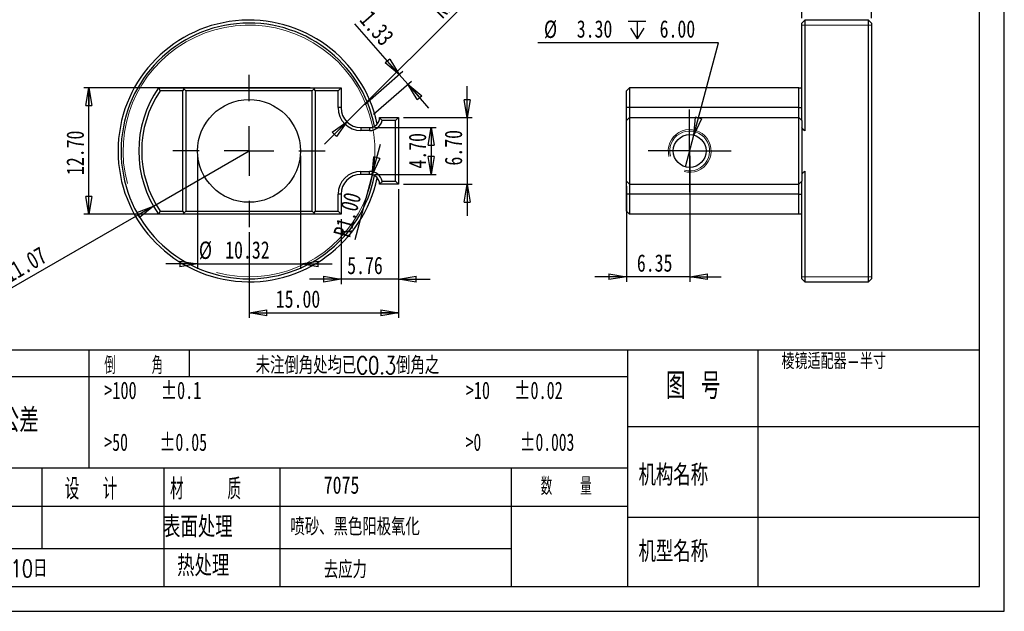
# Model space of a CAD drawing. Header units: millimetres. Extents: x 0 to 297, y 0 to 210.
# Tile 2 of 3: x 99 to 297, y 0 to 119. Entities that reach past the tile are written whole.
import ezdxf

# ---------------------------------------------------------------- set-up
doc = ezdxf.new("R2010")
doc.units = ezdxf.units.MM
doc.layers.add('图层0', color=7, linetype='Continuous', lineweight=25)
doc.styles.add('SLDTEXTSTYLE0', font='TXT', dxfattribs={"width": 0.75})
doc.styles.add('SLDTEXTSTYLE1', font='TXT', dxfattribs={"width": 0.75, "bigfont": 'bigfont'})
doc.styles.add('SLDTEXTSTYLE10', font='TXT', dxfattribs={"width": 0.678571})
doc.styles.add('SLDTEXTSTYLE2', font='TXT', dxfattribs={"width": 0.666667, "bigfont": 'bigfont'})
doc.styles.add('SLDTEXTSTYLE3', font='TXT', dxfattribs={"width": 0.583333, "bigfont": 'bigfont'})
doc.styles.add('SLDTEXTSTYLE4', font='TXT', dxfattribs={"width": 0.681818})
doc.styles.add('SLDTEXTSTYLE5', font='TXT', dxfattribs={"width": 0.666667})
doc.styles.add('SLDTEXTSTYLE6', font='TXT', dxfattribs={"width": 0.653846})
doc.styles.add('SLDTEXTSTYLE7', font='TXT', dxfattribs={"width": 0.6, "bigfont": 'bigfont'})
doc.styles.add('SLDTEXTSTYLE8', font='TXT', dxfattribs={"width": 0.625, "bigfont": 'bigfont'})
doc.dimstyles.new('SLDDIMSTYLE0', dxfattribs={"dimtxt": 3.5, "dimasz": 3.556, "dimexe": 0, "dimexo": 0.0625, "dimgap": 0.875, "dimtad": 1, "dimlfac": 0.5, "dimrnd": 1e-09, "dimzin": 12, "dimdsep": 46, "dimtxsty": 'SLDTEXTSTYLE0', "dimblk1": 'CLOSED', "dimblk2": 'CLOSED', "dimsah": 1, "dimcen": 0.09, "dimadec": 0, "dimazin": 3, "dimtfac": 1, "dimtmove": 0, "dimatfit": 0, "dimldrblk": 'CLOSED', "dimfxl": 0, "dimfrac": 2, "dimtolj": 1, "dimtzin": 12, "dimarcsym": 0})
doc.dimstyles.new('SLDDIMSTYLE1', dxfattribs={"dimtxt": 3.5, "dimasz": 3.556, "dimexe": 0, "dimexo": 0.0625, "dimgap": 0.875, "dimtad": 1, "dimlfac": 0.5, "dimrnd": 1e-09, "dimzin": 4, "dimdsep": 46, "dimtxsty": 'SLDTEXTSTYLE0', "dimblk1": 'CLOSED', "dimblk2": 'CLOSED', "dimsah": 1, "dimcen": 0, "dimadec": 0, "dimazin": 1, "dimtfac": 1, "dimtofl": 0, "dimtmove": 1, "dimatfit": 3, "dimldrblk": 'CLOSED', "dimfxl": 0, "dimfrac": 2, "dimtolj": 1, "dimtzin": 12, "dimarcsym": 0})
doc.dimstyles.new('SLDDIMSTYLE2', dxfattribs={"dimtxt": 3.5, "dimasz": 3.556, "dimexe": 0, "dimexo": 0.0625, "dimgap": 0.875, "dimtad": 1, "dimlfac": 0.5, "dimrnd": 1e-09, "dimzin": 4, "dimdsep": 46, "dimtxsty": 'SLDTEXTSTYLE0', "dimblk1": 'CLOSED', "dimblk2": 'CLOSED', "dimsah": 1, "dimcen": 0.09, "dimadec": 0, "dimazin": 1, "dimtfac": 1, "dimtmove": 0, "dimatfit": 0, "dimldrblk": 'CLOSED', "dimfxl": 0, "dimfrac": 2, "dimtolj": 1, "dimtzin": 12, "dimarcsym": 0})
doc.dimstyles.new('SLDDIMSTYLE3', dxfattribs={"dimtxt": 3.5, "dimasz": 3.556, "dimexe": 0, "dimexo": 0.0625, "dimgap": 0.875, "dimtad": 1, "dimlfac": 0.5, "dimrnd": 1e-09, "dimzin": 4, "dimdsep": 46, "dimtxsty": 'SLDTEXTSTYLE0', "dimblk1": 'CLOSED', "dimblk2": 'CLOSED', "dimsah": 1, "dimcen": 0.09, "dimadec": 0, "dimazin": 1, "dimtfac": 1, "dimtofl": 0, "dimtmove": 0, "dimatfit": 3, "dimldrblk": 'CLOSED', "dimfxl": 0, "dimfrac": 2, "dimtolj": 1, "dimtzin": 12, "dimarcsym": 0})
doc.dimstyles.new('SLDDIMSTYLE4', dxfattribs={"dimtxt": 3.5, "dimasz": 3.556, "dimexe": 0, "dimexo": 0.0625, "dimgap": 0.875, "dimtad": 1, "dimlfac": 0.5, "dimrnd": 1e-09, "dimzin": 12, "dimdsep": 46, "dimtxsty": 'SLDTEXTSTYLE0', "dimblk1": 'CLOSED', "dimblk2": 'CLOSED', "dimsah": 1, "dimcen": 0, "dimadec": 0, "dimazin": 3, "dimtfac": 1, "dimtofl": 0, "dimtmove": 0, "dimatfit": 3, "dimldrblk": 'CLOSED', "dimfxl": 0, "dimfrac": 2, "dimtolj": 1, "dimtzin": 12, "dimarcsym": 0})
doc.dimstyles.new('SLDDIMSTYLE5', dxfattribs={"dimtxt": 3.5, "dimasz": 3.556, "dimexe": 0, "dimexo": 0.0625, "dimgap": 0.875, "dimtad": 0, "dimtih": 1, "dimtoh": 1, "dimdec": 6, "dimlfac": 0.5, "dimrnd": 1e-09, "dimzin": 12, "dimdsep": 46, "dimtxsty": 'SLDTEXTSTYLE0', "dimblk1": 'NONE', "dimblk2": 'CLOSED', "dimsah": 1, "dimcen": 0, "dimadec": 0, "dimazin": 3, "dimtfac": 1, "dimtmove": 0, "dimatfit": 3, "dimldrblk": 'NONE', "dimfxl": 0, "dimfrac": 2, "dimtolj": 1, "dimtzin": 12, "dimarcsym": 0})
doc.dimstyles.new('SLDDIMSTYLE6', dxfattribs={"dimtxt": 3.5, "dimasz": 3.556, "dimexe": 0, "dimexo": 0.0625, "dimgap": 0.875, "dimtad": 1, "dimlfac": 0.5, "dimrnd": 1e-09, "dimzin": 4, "dimdsep": 46, "dimtxsty": 'SLDTEXTSTYLE0', "dimblk1": 'CLOSED', "dimblk2": 'CLOSED', "dimsah": 1, "dimcen": 0.09, "dimadec": 0, "dimazin": 1, "dimtol": 1, "dimtm": 0.02, "dimtfac": 1, "dimtmove": 0, "dimatfit": 0, "dimldrblk": 'CLOSED', "dimfxl": 0, "dimfrac": 2, "dimtolj": 1, "dimtzin": 0, "dimarcsym": 0})

# ---------------------------------------------------------------- blocks, each defined once
blk = doc.blocks.new('_Closed')
at = {"color": 0, "linetype": 'ByBlock', "lineweight": -2}
for p, q in [((-1, 0.166667), (0, 0)), ((-1, 0.166667), (-1, -0.166667)), ((0, 0), (-1, -0.166667)), ((0, 0), (-1, 0))]:
    blk.add_line(p, q, dxfattribs=at)
blk = doc.blocks.new('_D')
at = {"layer": '图层0'}
for p, q in [((135.04, 91.49), (135.04, 68.79)), ((155.68, 91.49), (155.68, 68.79)), ((135.04, 69.79), (128.69, 69.79)), ((135.04, 69.79), (155.68, 69.79)), ((155.68, 69.79), (162.03, 69.79))]:
    blk.add_line(p, q, dxfattribs=at)
at = {"layer": '图层0', "xscale": 3.556, "yscale": 3.556}
blk.add_blockref('_Closed', (135.04, 69.79, -24.6), dxfattribs=at)
at = {"layer": '图层0', "xscale": 3.556, "yscale": 3.556, "rotation": 180.0000000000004}
blk.add_blockref('_Closed', (155.68, 69.79, -24.6), dxfattribs=at)
at = {"layer": '图层0', "char_height": 3.5, "attachment_point": 1, "style": 'SLDTEXTSTYLE0'}
for s, insert in [('%%c', (135.29, 74.3)), ('10.32', (140.57, 74.36))]:
    blk.add_mtext(s, dxfattribs=dict(at, insert=insert))
blk = doc.blocks.new('_D_1')
at = {"layer": '图层0'}
for q in [(193.27, 126.61), (160.52, 93.87)]:
    blk.add_line((165.01, 98.36), q, dxfattribs=at)
at = {"layer": '图层0', "xscale": 3.556, "yscale": 3.556, "rotation": 44.98318443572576}
blk.add_blockref('_Closed', (165.01, 98.36, -24.6), dxfattribs=at)
at = {"layer": '图层0', "insert": (181.68, 121.39), "char_height": 3.5, "attachment_point": 1, "rotation": 45, "style": 'SLDTEXTSTYLE0'}
blk.add_mtext('R2.00', dxfattribs=at)
blk = doc.blocks.new('_D_2')
at = {"layer": '图层0'}
for q in [(171.74, 93.86), (166.6, 74.65)]:
    blk.add_line((170.1, 87.72), q, dxfattribs=at)
at = {"layer": '图层0', "xscale": 3.556, "yscale": 3.556, "rotation": 255.0000000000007}
blk.add_blockref('_Closed', (170.1, 87.72, -24.6), dxfattribs=at)
at = {"layer": '图层0', "insert": (162.24, 75.82), "char_height": 3.5, "attachment_point": 1, "rotation": 75, "style": 'SLDTEXTSTYLE0'}
blk.add_mtext('R1.00', dxfattribs=at)
blk = doc.blocks.new('_D_3')
at = {"layer": '图层0'}
for p, q in [((175.5, 107.88), (166.62, 118.06)), ((168.59, 101.85), (176.26, 108.53)), ((177.25, 105.88), (175.5, 107.88)), ((170.33, 99.85), (178, 106.53)), ((177.25, 105.88), (181.42, 101.09))]:
    blk.add_line(p, q, dxfattribs=at)
at = {"layer": '图层0', "xscale": 3.556, "yscale": 3.556}
for p, rotation in [((175.5, 107.88, -24.6), 311.0962386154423), ((177.25, 105.88, -24.6), 131.0962386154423)]:
    blk.add_blockref('_Closed', p, dxfattribs=dict(at, rotation=rotation))
at = {"layer": '图层0', "insert": (170.02, 121.02), "char_height": 3.5, "attachment_point": 1, "rotation": 311.0962, "style": 'SLDTEXTSTYLE0'}
blk.add_mtext('1.33', dxfattribs=at)
blk = doc.blocks.new('_D_4')
at = {"layer": '图层0'}
for p, q in [((189.15, 99.19), (189.15, 105.54)), ((176.36, 99.19), (190.15, 99.19)), ((189.15, 99.19), (189.15, 85.79)), ((176.36, 85.79), (190.15, 85.79)), ((189.15, 85.79), (189.15, 79.44))]:
    blk.add_line(p, q, dxfattribs=at)
at = {"layer": '图层0', "xscale": 3.556, "yscale": 3.556}
for p, rotation in [((189.15, 99.19, -24.6), 270.0000000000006), ((189.15, 85.79, -24.6), 90.0000000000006)]:
    blk.add_blockref('_Closed', p, dxfattribs=dict(at, rotation=rotation))
at = {"layer": '图层0', "insert": (184.64, 89.56), "char_height": 3.5, "attachment_point": 1, "rotation": 90, "style": 'SLDTEXTSTYLE0'}
blk.add_mtext('6.70', dxfattribs=at)
blk = doc.blocks.new('_D_5')
at = {"layer": '图层0'}
for p, q in [((170.58, 97.19), (182.93, 97.19)), ((181.93, 97.19), (181.93, 87.79)), ((170.58, 87.79), (182.93, 87.79))]:
    blk.add_line(p, q, dxfattribs=at)
at = {"layer": '图层0', "xscale": 3.556, "yscale": 3.556}
for p, rotation in [((181.93, 97.19, -24.6), 90.00000000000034), ((181.93, 87.79, -24.6), 270.0000000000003)]:
    blk.add_blockref('_Closed', p, dxfattribs=dict(at, rotation=rotation))
at = {"layer": '图层0', "insert": (177.42, 88.95), "char_height": 3.5, "attachment_point": 1, "rotation": 90, "style": 'SLDTEXTSTYLE0'}
blk.add_mtext('4.70', dxfattribs=at)
blk = doc.blocks.new('_D_6')
at = {"layer": '图层0'}
for p, q in [((157.66, 105.19), (112.21, 105.19)), ((113.21, 79.79), (113.21, 105.19)), ((157.66, 79.79), (112.21, 79.79))]:
    blk.add_line(p, q, dxfattribs=at)
at = {"layer": '图层0', "xscale": 3.556, "yscale": 3.556}
for p, rotation in [((113.21, 105.19, -24.6), 90.0000000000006), ((113.21, 79.79, -24.6), 270.0000000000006)]:
    blk.add_blockref('_Closed', p, dxfattribs=dict(at, rotation=rotation))
at = {"layer": '图层0', "insert": (108.7, 87.65), "char_height": 3.5, "attachment_point": 1, "rotation": 90, "style": 'SLDTEXTSTYLE0'}
blk.add_mtext('12.70', dxfattribs=at)
blk = doc.blocks.new('_D_7')
at = {"layer": '图层0'}
for q in [(145.36, 92.49), (96.32, 64.18)]:
    blk.add_line((126.18, 81.42), q, dxfattribs=at)
at = {"layer": '图层0', "xscale": 3.556, "yscale": 3.556, "rotation": 30.00000000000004}
blk.add_blockref('_Closed', (126.18, 81.42, -24.6), dxfattribs=at)
at = {"layer": '图层0', "insert": (94.07, 68.08), "char_height": 3.5, "attachment_point": 1, "rotation": 30, "style": 'SLDTEXTSTYLE0'}
blk.add_mtext('R11.07', dxfattribs=at)
blk = doc.blocks.new('_D_8')
at = {"layer": '图层0'}
for p, q in [((175.36, 84.79), (175.36, 58.98)), ((145.36, 76.17), (145.36, 58.98)), ((145.36, 59.98), (175.36, 59.98))]:
    blk.add_line(p, q, dxfattribs=at)
at = {"layer": '图层0', "xscale": 3.556, "yscale": 3.556, "rotation": 180.0000000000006}
blk.add_blockref('_Closed', (145.36, 59.98, -24.6), dxfattribs=at)
at = {"layer": '图层0', "xscale": 3.556, "yscale": 3.556}
blk.add_blockref('_Closed', (175.36, 59.98, -24.6), dxfattribs=at)
at = {"layer": '图层0', "insert": (150.73, 64.5), "char_height": 3.5, "attachment_point": 1, "style": 'SLDTEXTSTYLE0'}
blk.add_mtext('15.00', dxfattribs=at)
blk = doc.blocks.new('_D_9')
at = {"layer": '图层0'}
for p, q in [((175.36, 84.79), (175.36, 65.73)), ((163.84, 78.79), (163.84, 65.73)), ((163.84, 66.73), (157.49, 66.73)), ((175.36, 66.73), (163.84, 66.73)), ((175.36, 66.73), (181.71, 66.73))]:
    blk.add_line(p, q, dxfattribs=at)
at = {"layer": '图层0', "xscale": 3.556, "yscale": 3.556}
blk.add_blockref('_Closed', (163.84, 66.73, -24.6), dxfattribs=at)
at = {"layer": '图层0', "xscale": 3.556, "yscale": 3.556, "rotation": 180.0000000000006}
blk.add_blockref('_Closed', (175.36, 66.73, -24.6), dxfattribs=at)
at = {"layer": '图层0', "insert": (165.07, 71.25), "char_height": 3.5, "attachment_point": 1, "style": 'SLDTEXTSTYLE0'}
blk.add_mtext('5.76', dxfattribs=at)
blk = doc.blocks.new('SW_CENTERMARKSYMBOL_0')
at = {"layer": '图层0', "color": 0}
for p, q in [((0, 10), (0, 15.32)), ((0, 0), (0, 5)), ((0, 0), (-5, 0)), ((0, 0), (0, -5)), ((0, 0), (5, 0)), ((10, 0), (15.32, 0)), ((-10, 0), (-15.32, 0)), ((0, -10), (0, -15.32))]:
    blk.add_line(p, q, dxfattribs=at)
blk = doc.blocks.new('SW_SYMBOL_HOLE_DEPTH')
at = {"layer": '图层0', "color": 0}
for p, q in [((0, 875), (800, 875)), ((100, 555), (400, 75)), ((400, 875), (400, 75)), ((700, 555), (400, 75))]:
    blk.add_line(p, q, dxfattribs=at)
blk = doc.blocks.new('_D_10')
at = {"layer": '图层0'}
for p, q in [((239.64, 114.19), (203.34, 114.19)), ((234.68, 95.68), (239.64, 114.19)), ((232.97, 89.3), (234.68, 95.68))]:
    blk.add_line(p, q, dxfattribs=at)
at = {"layer": '图层0', "xscale": 0.004470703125, "yscale": 0.004470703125, "zscale": 0.004470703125}
for p in [(222.71, 120.29), (221.48, 114.68)]:
    blk.add_blockref('SW_SYMBOL_HOLE_DEPTH', p, dxfattribs=at)
at = {"layer": '图层0', "xscale": 3.556, "yscale": 3.556, "rotation": 255.0000000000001}
blk.add_blockref('_Closed', (234.68, 95.68, -3.93), dxfattribs=at)
at = {"layer": '图层0', "char_height": 3.5, "attachment_point": 1}
for s, insert, style in [('M4 - 6H', (204.65, 124.37), 'SLDTEXTSTYLE10'), ('6.00', (229.02, 124.37), 'SLDTEXTSTYLE0'), ('%%c', (204.57, 118.7), 'SLDTEXTSTYLE0'), ('3.30', (211.16, 118.76), 'SLDTEXTSTYLE0'), ('6.00', (227.8, 118.76), 'SLDTEXTSTYLE0')]:
    blk.add_mtext(s, dxfattribs=dict(at, insert=insert, style=style))
blk = doc.blocks.new('_None')
blk = doc.blocks.new('_D_11')
at = {"layer": '图层0'}
for p, q in [((233.83, 91.49), (233.83, 66.23)), ((221.13, 85.39), (221.13, 66.23)), ((221.13, 67.23), (214.78, 67.23)), ((233.83, 67.23), (221.13, 67.23)), ((233.83, 67.23), (240.18, 67.23))]:
    blk.add_line(p, q, dxfattribs=at)
at = {"layer": '图层0', "xscale": 3.556, "yscale": 3.556}
blk.add_blockref('_Closed', (221.13, 67.23, -3.93), dxfattribs=at)
at = {"layer": '图层0', "xscale": 3.556, "yscale": 3.556, "rotation": 180.0000000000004}
blk.add_blockref('_Closed', (233.83, 67.23, -3.93), dxfattribs=at)
at = {"layer": '图层0', "insert": (223.23, 71.74), "char_height": 3.5, "attachment_point": 1, "style": 'SLDTEXTSTYLE0'}
blk.add_mtext('6.35', dxfattribs=at)
blk = doc.blocks.new('_D_12')
at = {"layer": '图层0'}
for p, q in [((256.33, 128.78), (249.98, 128.78)), ((256.33, 119.18), (256.33, 129.78)), ((270.33, 128.78), (256.33, 128.78)), ((270.33, 119.18), (270.33, 129.78)), ((270.33, 128.78), (276.68, 128.78))]:
    blk.add_line(p, q, dxfattribs=at)
at = {"layer": '图层0', "xscale": 3.556, "yscale": 3.556}
blk.add_blockref('_Closed', (256.33, 128.78, -3.93), dxfattribs=at)
at = {"layer": '图层0', "xscale": 3.556, "yscale": 3.556, "rotation": 180.0000000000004}
blk.add_blockref('_Closed', (270.33, 128.78, -3.93), dxfattribs=at)
at = {"layer": '图层0', "char_height": 3.5, "attachment_point": 1, "style": 'SLDTEXTSTYLE0'}
for s, insert in [('0.00', (264.54, 137.82)), ('7.00', (252.65, 133.34)), ('0.02', (264.54, 133.29)), ('-', (262.99, 133.29))]:
    blk.add_mtext(s, dxfattribs=dict(at, insert=insert))
blk = doc.blocks.new('SW_CENTERMARKSYMBOL_1')
at = {"layer": '图层0', "color": 0}
for p, q in [((0, 5), (0, 8.3)), ((0, 0), (0, 5)), ((-5, 0), (-8.3, 0)), ((0, 0), (-5, 0)), ((0, 0), (0, -5)), ((0, 0), (5, 0)), ((5, 0), (8.3, 0)), ((0, -5), (0, -8.3))]:
    blk.add_line(p, q, dxfattribs=at)

msp = doc.modelspace()

# ---------------------------------------------------------------- linework, layer by layer
at = {"color": 7, "linetype": 'Continuous', "lineweight": 25}
for p, q in [((256.928717, 118.7792498), (256.328717, 118.1792498)), ((269.728717, 118.7792498), (256.928717, 118.7792498)), ((256.928717, 118.7792498), (256.928717, 96.5160342)), ((270.328717, 118.1792498), (269.728717, 118.7792498)), ((269.728717, 66.2012498), (269.728717, 118.7792498)), ((256.328717, 98.5907408), (256.328717, 118.1792498)), ((270.328717, 118.1792498), (270.328717, 66.8012498)), ((127.2188214, 105.1902498), (132.0588214, 105.1902498)), ((132.3588214, 104.8902498), (132.0588214, 105.1902498)), ((132.0588214, 105.1902498), (158.6588214, 105.1902498)), ((132.0588214, 104.5902498), (132.3588214, 104.8902498)), ((132.3588214, 104.8902498), (132.6588214, 104.5902498)), ((158.3588214, 104.8902498), (158.0588214, 104.5902498)), ((158.6588214, 105.1902498), (158.3588214, 104.8902498)), ((158.3588214, 104.8902498), (158.6588214, 104.5902498)), ((158.6588214, 105.1902498), (163.8365814, 105.1902498)), ((163.8365814, 105.1902498), (163.2365814, 104.5902498)), ((163.8365814, 105.1902498), (163.8365814, 101.1907408)), ((221.728717, 105.1902498), (221.128717, 104.5902498)), ((221.728717, 105.1902498), (221.728717, 101.1907408)), ((255.728717, 105.1902498), (221.728717, 105.1902498)), ((255.728717, 101.1907408), (255.728717, 105.1902498)), ((255.728717, 105.1902498), (256.328717, 105.1902498)), ((132.0588214, 104.5902498), (127.5339233, 104.5902498)), ((132.0588214, 80.3902498), (132.0588214, 104.5902498)), ((132.6588214, 104.5902498), (132.6588214, 80.3902498)), ((158.0588214, 104.5902498), (132.6588214, 104.5902498)), ((158.0588214, 80.3902498), (158.0588214, 104.5902498)), ((158.6588214, 104.5902498), (158.6588214, 80.3902498)), ((163.2365814, 104.5902498), (158.6588214, 104.5902498)), ((163.2365814, 101.1907408), (163.2365814, 104.5902498)), ((221.128717, 101.1907408), (221.128717, 104.5902498)), ((163.8365814, 101.1907408), (163.2365814, 101.1907408)), ((221.728717, 101.1907408), (221.128717, 101.1907408)), ((221.128717, 98.5907408), (221.128717, 101.1907408)), ((221.728717, 101.1907408), (221.728717, 99.1907408)), ((255.728717, 101.1907408), (221.728717, 101.1907408)), ((255.728717, 99.1907408), (255.728717, 101.1907408)), ((255.728717, 101.1907408), (256.328717, 101.1907408)), ((171.5810614, 99.1907408), (175.3588214, 99.1907408)), ((175.3588214, 99.1907408), (174.7588214, 98.5907408)), ((175.3588214, 99.1907408), (175.3588214, 85.7897588)), ((221.728717, 99.1907408), (221.128717, 98.5907408)), ((221.728717, 99.1907408), (221.728717, 85.7897588)), ((221.728717, 99.1907408), (255.728717, 99.1907408)), ((255.728717, 85.7897588), (255.728717, 99.1907408)), ((255.728717, 99.1907408), (256.328717, 98.5907408)), ((167.8365814, 97.1907408), (167.8365814, 96.5907408)), ((167.8365814, 97.1907408), (169.5810614, 97.1907408)), ((169.5810614, 97.1907408), (169.5810614, 96.5907408)), ((174.7588214, 98.5907408), (172.1108835, 98.5907408)), ((174.7588214, 86.3897588), (174.7588214, 98.5907408)), ((221.128717, 86.3897588), (221.128717, 98.5907408)), ((256.328717, 98.5907408), (256.328717, 86.3897588)), ((169.5810614, 96.5907408), (167.8365814, 96.5907408)), ((167.8365814, 87.7897588), (167.8365814, 88.3897588)), ((167.8365814, 88.3897588), (169.5810614, 88.3897588)), ((169.5810614, 87.7897588), (167.8365814, 87.7897588)), ((169.5810614, 87.7897588), (169.5810614, 88.3897588)), ((256.928717, 88.4644654), (256.928717, 66.2012498)), ((175.3588214, 85.7897588), (171.5810614, 85.7897588)), ((172.1108835, 86.3897588), (174.7588214, 86.3897588)), ((175.3588214, 85.7897588), (174.7588214, 86.3897588)), ((221.728717, 85.7897588), (221.128717, 86.3897588)), ((221.128717, 83.7897588), (221.128717, 86.3897588)), ((221.728717, 85.7897588), (255.728717, 85.7897588)), ((221.728717, 85.7897588), (221.728717, 83.7897588)), ((255.728717, 85.7897588), (256.328717, 86.3897588)), ((255.728717, 83.7897588), (255.728717, 85.7897588)), ((256.328717, 66.8012498), (256.328717, 86.3897588)), ((163.8365814, 83.7897588), (163.2365814, 83.7897588)), ((163.2365814, 80.3902498), (163.2365814, 83.7897588)), ((163.8365814, 83.7897588), (163.8365814, 79.7902498)), ((221.728717, 83.7897588), (221.128717, 83.7897588)), ((221.128717, 80.3902498), (221.128717, 83.7897588)), ((255.728717, 83.7897588), (221.728717, 83.7897588)), ((221.728717, 83.7897588), (221.728717, 79.7902498)), ((255.728717, 83.7897588), (256.328717, 83.7897588)), ((255.728717, 79.7902498), (255.728717, 83.7897588)), ((132.0588214, 79.7902498), (127.2188214, 79.7902498)), ((127.5339233, 80.3902498), (132.0588214, 80.3902498)), ((132.3588214, 80.0902498), (132.0588214, 80.3902498)), ((132.0588214, 79.7902498), (132.3588214, 80.0902498)), ((158.6588214, 79.7902498), (132.0588214, 79.7902498)), ((132.6588214, 80.3902498), (132.3588214, 80.0902498)), ((132.6588214, 80.3902498), (158.0588214, 80.3902498)), ((158.0588214, 80.3902498), (158.3588214, 80.0902498)), ((158.6588214, 80.3902498), (158.3588214, 80.0902498)), ((158.3588214, 80.0902498), (158.6588214, 79.7902498)), ((158.6588214, 80.3902498), (163.2365814, 80.3902498)), ((163.8365814, 79.7902498), (158.6588214, 79.7902498)), ((163.8365814, 79.7902498), (163.2365814, 80.3902498)), ((221.728717, 79.7902498), (221.128717, 80.3902498)), ((255.728717, 79.7902498), (221.728717, 79.7902498)), ((256.328717, 79.7902498), (255.728717, 79.7902498)), ((256.328717, 66.8012498), (256.928717, 66.2012498)), ((256.928717, 66.2012498), (269.728717, 66.2012498)), ((269.728717, 66.2012498), (270.328717, 66.8012498))]:
    msp.add_line(p, q, dxfattribs=at)
at = {"color": 7, "linetype": 'Continuous', "lineweight": 18}
for p, q in [((270.328717, 117.7792498), (256.328717, 117.7792498)), ((270.328717, 67.2012498), (256.328717, 67.2012498))]:
    msp.add_line(p, q, dxfattribs=at)
at = {"color": 7, "linetype": 'Continuous', "lineweight": 25}
for centre, radius in [((145.3588214, 92.4902498), 10.32), ((233.828717, 92.4902498), 3.3)]:
    msp.add_circle(centre, radius, dxfattribs=at)
for centre, radius, start, end in [((145.3588214, 92.4902498), 26.289, 11.825900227, 348.174099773), ((145.3588214, 92.4902498), 25.689, 11.13036035, 348.86963965), ((145.3588214, 92.4902498), 22.1438389, 145.00374038, 214.99625962), ((145.3588214, 92.4902498), 21.5438389, 145.830328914, 214.169671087), ((167.8365814, 101.1907408), 4.6, 180, 270), ((167.8365814, 101.1907408), 4, 180, 270), ((169.5810614, 99.1907408), 2, 270, 0), ((169.5810614, 99.1907408), 2.6, 270, 346.657636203), ((167.8365814, 83.7897588), 4.6, 90, 180), ((167.8365814, 83.7897588), 4, 90, 180), ((169.5810614, 85.7897588), 2.6, 13.342363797, 90), ((169.5810614, 85.7897588), 2, 0, 90)]:
    msp.add_arc(centre, radius, start, end, dxfattribs=at)
at = {"color": 7, "linetype": 'Continuous', "lineweight": 18}
for centre, radius in [((145.3588214, 92.4902498), 25.289), ((233.828717, 92.4902498), 4.3), ((233.828717, 92.4902498), 4)]:
    msp.add_arc(centre, radius, 255, 195, dxfattribs=at)
at = {"color": 7, "linetype": 'Continuous', "lineweight": 25}
for points in [[(127.5339233, 104.5902498), (127.4280748, 104.790035), (127.3230524, 104.9900399), (127.2188214, 105.1902498)], [(172.1108835, 98.5907408), (171.9479847, 98.7967934), (171.7738965, 98.9979057), (171.5810614, 99.1907408)], [(256.928717, 96.5160342), (256.7267789, 96.735314), (256.5262474, 96.9554811), (256.328717, 97.1776919)], [(256.328717, 87.8028076), (256.5262474, 88.0250184), (256.7267789, 88.2451856), (256.928717, 88.4644654)], [(172.1108835, 86.3897588), (171.9479847, 86.1837062), (171.7738965, 85.9825939), (171.5810614, 85.7897588)], [(127.2188214, 79.7902498), (127.3230524, 79.9904597), (127.4280748, 80.1904646), (127.5339233, 80.3902498)]]:
    msp.add_open_spline(points, degree=3, dxfattribs=at)
at = {"layer": '图层0'}
for p, q in [((297, 0), (297, 210)), ((292, 4.9828915), (292, 204.9828915)), ((292, 52.5), (5, 52.5)), ((113.1767214, 52.5), (113.1767214, 28.7414458)), ((133.3211495, 52.5), (133.3211495, 47.2066813)), ((221.3534427, 52.5), (221.3534427, 4.9828915)), ((247.5, 52.5), (247.5, 4.9828915)), ((47.7573077, 47.2066813), (221.3534427, 47.2066813)), ((221.3534427, 37.1507103), (292, 37.1507103)), ((221.3534427, 28.7414458), (5, 28.7414458)), ((103.741229, 28.7414458), (103.741229, 12.6098759)), ((128.2735091, 28.7414458), (128.2735091, 4.9828915)), ((151.5477236, 28.7414458), (151.5477236, 4.9828915)), ((198, 28.7414458), (198, 4.9828915)), ((221.3534427, 21.0625238), (47.7573077, 21.0625238)), ((221.3534427, 18.9087584), (292, 18.9087584)), ((47.7573077, 12.6098759), (198, 12.6098759)), ((5, 4.9828915), (292, 4.9828915)), ((0, 0), (297, 0))]:
    msp.add_line(p, q, dxfattribs=at)

# ---------------------------------------------------------------- block references
for name, p in [('SW_CENTERMARKSYMBOL_0', (145.3588214, 92.4902498)), ('SW_CENTERMARKSYMBOL_1', (233.828717, 92.4902498))]:
    msp.add_blockref(name, p, dxfattribs=at)

# ---------------------------------------------------------------- texts
for s, insert, char_height, attachment_point, style in [('倒    角', (116.3016544, 51.1744732), 3.5, 1, 'SLDTEXTSTYLE3'), ('未注倒角处均已C0.3倒角之', (146.6863439, 51.1744732), 3.5, 1, 'SLDTEXTSTYLE1'), ('棱镜适配器-半寸', (252.2508939, 51.8463597), 3.175, 1, 'SLDTEXTSTYLE1'), ('图 号', (234.5546876, 47.9304153), 5.29166667, 2, 'SLDTEXTSTYLE2'), ('>100   ±0.1', (116.3016544, 46.1532431), 3.5, 1, 'SLDTEXTSTYLE4'), ('>10   ±0.02', (188.8751575, 46.1532431), 3.5, 1, 'SLDTEXTSTYLE4'), ('一般公差', (87.447129, 40.7875421), 4.7625, 1, 'SLDTEXTSTYLE1'), ('>50    ±0.05', (116.3016544, 35.7381223), 3.5, 1, 'SLDTEXTSTYLE5'), ('>0     ±0.003', (188.8751575, 35.7381223), 3.5, 1, 'SLDTEXTSTYLE6'), ('机构名称', (223.5659049, 29.4964489), 4.23333333, 1, 'SLDTEXTSTYLE1'), ('设  计', (108.3780038, 26.6964485), 4.23333333, 1, 'SLDTEXTSTYLE8'), ('材    质', (129.5114337, 26.6964485), 4.23333333, 1, 'SLDTEXTSTYLE3'), ('7075', (160.3655729, 27.1252529), 3.5, 1, 'SLDTEXTSTYLE0'), ('数   量', (203.928637, 26.8698822), 3.5, 1, 'SLDTEXTSTYLE7'), ('表面处理', (128.1003226, 19.0946912), 4.23333333, 1, 'SLDTEXTSTYLE1'), ('喷砂、黑色阳极氧化', (153.6657569, 18.750483), 3.5, 1, 'SLDTEXTSTYLE1'), ('机型名称', (223.5659049, 14.1423895), 4.23333333, 1, 'SLDTEXTSTYLE1'), ('热处理', (130.9225448, 11.2928876), 4.23333333, 1, 'SLDTEXTSTYLE1'), ('2025年9月10日', (80.4670145, 10.3627158), 3.5, 1, 'SLDTEXTSTYLE1'), ('去应力', (160.3655729, 10.1364339), 3.5, 1, 'SLDTEXTSTYLE1')]:
    msp.add_mtext(s, dxfattribs=dict(at, insert=insert, char_height=char_height, attachment_point=attachment_point, style=style))

# ---------------------------------------------------------------- dimensions: what is measured, and where the dimension line sits
for base, p1, p2, dimstyle, picture, middle in [((256.328717, 128.7792498), (270.328717, 118.1792498), (256.328717, 118.1792498), 'SLDDIMSTYLE6', '_D_12', (263.1187846, 128.7792498)), ((221.128717, 67.2257901), (233.828717, 92.4902498), (221.128717, 86.3897588), 'SLDDIMSTYLE0', '_D_11', (227.7566393, 67.2257901))]:
    dim = msp.add_linear_dim(base=base, p1=p1, p2=p2, dimstyle=dimstyle, dxfattribs=at)
    dim.commit()
    dim.dimension.update_dxf_attribs({"geometry": picture, "text_midpoint": middle, "dimtype": 160})
for center, mpoint, dimstyle, picture, middle in [((167.8365814, 101.1907408), (165.0081543, 98.3623137), 'SLDDIMSTYLE1', '_D_1', (189.149094, 122.5032534)), ((169.5810614, 85.7897588), (170.0986995, 87.7216104), 'SLDDIMSTYLE1', '_D_2', (168.134884, 80.392524)), ((145.3588214, 92.4902498), (126.1816944, 81.4183304), 'SLDDIMSTYLE4', '_D_7', (102.5213307, 67.7580172))]:
    dim = msp.add_radius_dim(center=center, mpoint=mpoint, dimstyle=dimstyle, dxfattribs=at)
    dim.commit()
    dim.dimension.update_dxf_attribs({"geometry": picture, "text_midpoint": middle, "dimtype": 164})
dim = msp.add_diameter_dim_2p(p1=(232.9746141, 89.3026946), p2=(234.6828198, 95.677805), text=' M4 - 6H {\\fGDT;x} 6.00\\P%%c 3.30 {\\fGDT;x} 6.00\\P', dimstyle='SLDDIMSTYLE5', override={"dimpost": '<>'}, dxfattribs=at)
dim.commit()
dim.dimension.update_dxf_attribs({"geometry": '_D_10', "text_midpoint": (220.6981602, 119.802753), "dimtype": 163})
for base, p1, p2, angle, dimstyle, picture, middle in [((175.5023967, 107.8771715), (169.5810614, 99.1907408), (167.8365814, 101.1907408), 311.096238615, 'SLDDIMSTYLE0', '_D_3', (169.5990904, 114.6451554)), ((113.2149825, 105.1902498), (158.6588214, 79.7902498), (158.6588214, 105.1902498), 90, 'SLDDIMSTYLE2', '_D_6', (113.2149825, 93.4728298)), ((189.149084, 85.7897588), (175.3588214, 99.1907408), (175.3588214, 85.7897588), 90, 'SLDDIMSTYLE2', '_D_4', (189.149084, 94.080823)), ((181.9276702, 87.7897588), (169.5810614, 97.1907408), (169.5810614, 87.7897588), 90, 'SLDDIMSTYLE3', '_D_5', (181.9276702, 93.4728298)), ((175.3588214, 59.9845246), (145.3588214, 77.1702498), (175.3588214, 85.7897588), 0, 'SLDDIMSTYLE3', '_D_8', (156.549817, 59.9845246)), ((163.8365814, 66.7344663), (175.3588214, 85.7897588), (163.8365814, 79.7902498), 0, 'SLDDIMSTYLE0', '_D_9', (169.5990904, 66.7344663))]:
    dim = msp.add_linear_dim(base=base, p1=p1, p2=p2, angle=angle, dimstyle=dimstyle, dxfattribs=at)
    dim.commit()
    dim.dimension.update_dxf_attribs({"geometry": picture, "text_midpoint": middle, "dimtype": 160})
dim = msp.add_linear_dim(base=(155.6788214, 69.7902498), p1=(135.0388214, 92.4902498), p2=(155.6788214, 92.4902498), text='%%c<>', dimstyle='SLDDIMSTYLE0', dxfattribs=at)
dim.commit()
dim.dimension.update_dxf_attribs({"geometry": '_D', "text_midpoint": (143.7446219, 69.7902498), "dimtype": 160})

doc.saveas('drawing.dxf')
